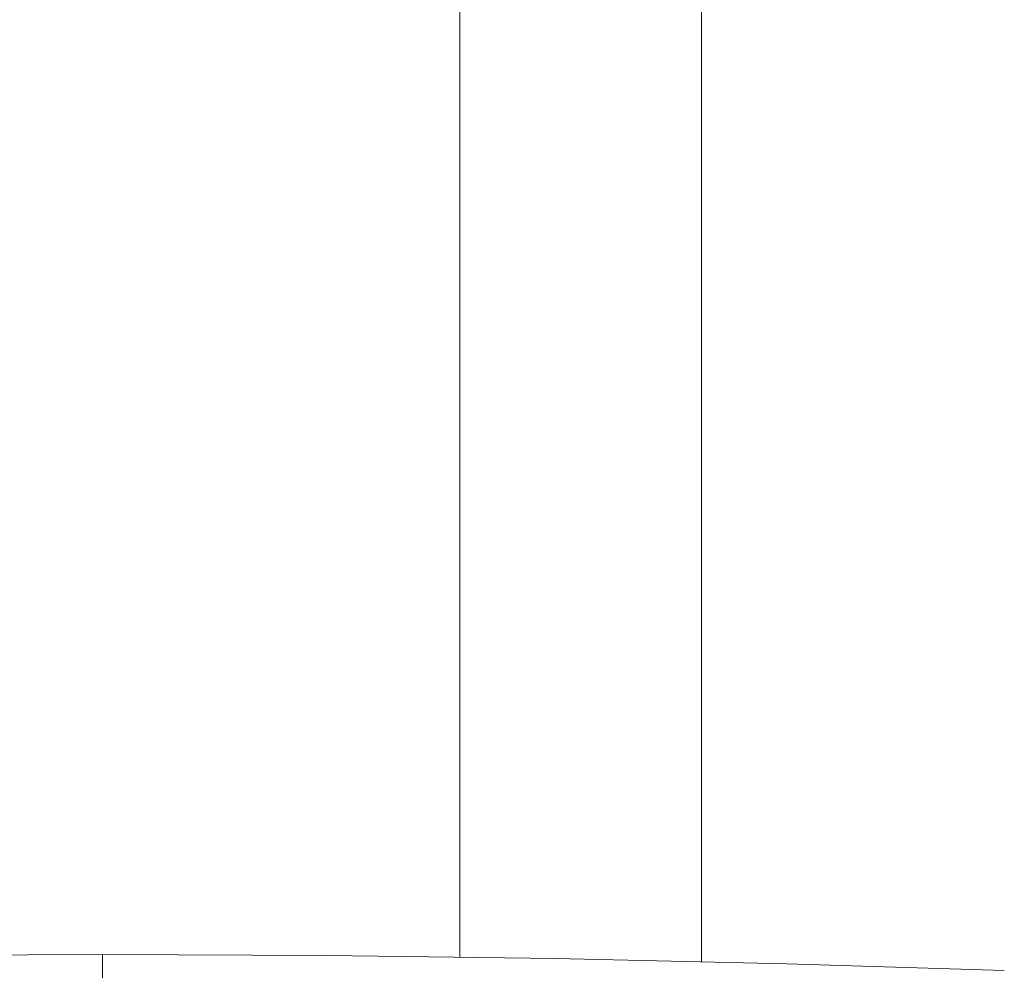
# Model space of a CAD drawing. Header units: inches. Extents: x 57112 to 98566, y -51777 to -16564.
# Tile 22 of 138: x 71689 to 71714, y -21160 to -21136. Entities that reach past the tile are written whole.
import ezdxf

# ---------------------------------------------------------------- set-up
doc = ezdxf.new("R2010")
doc.units = ezdxf.units.IN
doc.header["$MEASUREMENT"] = 0
doc.layers.get('0').update_dxf_attribs({"color": 251, "lineweight": 0})

# ---------------------------------------------------------------- blocks, each defined once
blk = doc.blocks.new('A$C6761DF6A')
for p, q in [((2349.36, 1265.74), (2349.36, 881.62)), ((2383.06, 880.99), (2383.06, 1265.74)), ((2299.52, 882), (2299.52, 876.25))]:
    blk.add_line(p, q)
for points in [[(2299.52, 882), (2268.19, 881.86), (2236.35, 881.44), (2204.09, 880.73), (2173.77, 879.81)], [(2425.28, 879.81), (2394.95, 880.73), (2362.69, 881.44), (2330.85, 881.86), (2299.52, 882)]]:
    blk.add_lwpolyline(points)

msp = doc.modelspace()

# ---------------------------------------------------------------- block references
at = {"color": 6, "linetype": 'Continuous', "lineweight": 60, "ltscale": 8, "xscale": 0.18, "yscale": 0.18, "zscale": 0.18}
msp.add_blockref('A$C6761DF6A', (71277.559, -21318.021), dxfattribs=at)

doc.saveas('drawing.dxf')
